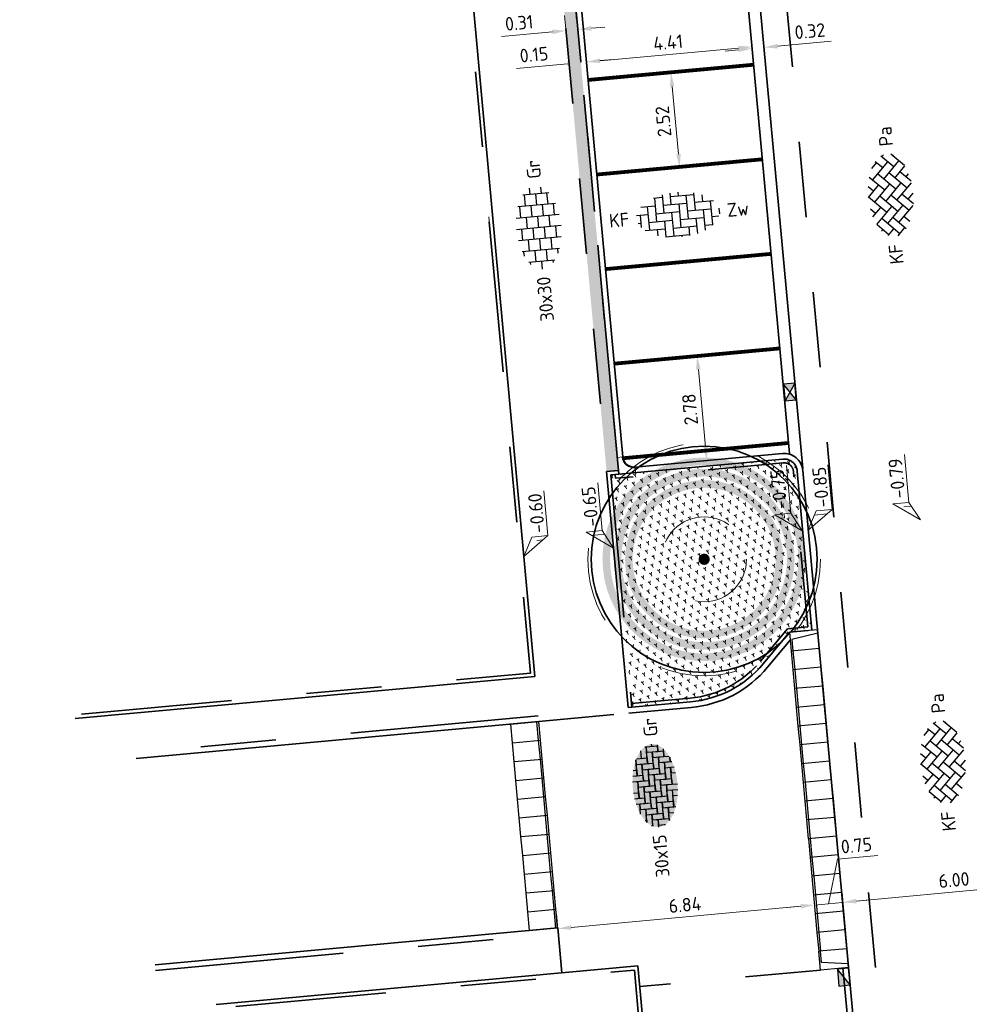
# Model space of a CAD drawing. Header units: metres. Extents: x 126075 to 126745, y 502461 to 502767.
# Tile 82 of 94: x 126645 to 126671, y 502651 to 502677. Entities that reach past the tile are written whole.
import ezdxf
from ezdxf.enums import TextEntityAlignment as Align

# ---------------------------------------------------------------- set-up
doc = ezdxf.new("R2010")
doc.units = ezdxf.units.M
doc.header["$PDSIZE"] = 1
for name, pattern in [('NLCS-HIDDEN', [4, 2, -2]), ('VH-OPSLUITBAND-SO', [10, 4, -2, 2, -2]), ('VH-OPSLUITBAND_VARIANT01-SO', [14, 8, -2, 2, -2]), ('VH-TROTTOIRBAND-SO', [15, 5, -2, 2, -2, 2, -2]), ('VW-21-21_STREEP', [0.42, 0.21, -0.21]), ('ZZ-CENTER-SO', [8, 5, -1, 1, -1]), ('ZZ-HIDDEN-SO', [4, 2, -2])]:
    doc.linetypes.add(name, pattern=pattern)
doc.layers.get('0').update_dxf_attribs({"linetype": 'CONTINUOUS'})
doc.layers.get('DEFPOINTS').update_dxf_attribs({"linetype": 'CONTINUOUS'})
doc.layers.add('N-GV-GR-BOOM-BESCHERMDEWORTELRUIMTE-GN', color=7, linetype='NLCS-HIDDEN', lineweight=0, plot=False)
doc.layers.add('N-GV-GR-BOOM_SOORT-V', color=7, linetype='CONTINUOUS', lineweight=18, true_color=0x025a01)
doc.layers.add('N-WE-VH-OPENVERHARDING_BETONSTRAATSTEEN_KEIFORMAAT-V', color=7, linetype='CONTINUOUS', lineweight=18, true_color=0xcdcdcd)
for name, color, linetype, lineweight in [('N-WE-GR-BEPLANTING-A-200', 92, 'CONTINUOUS', 18), ('N-WE-GR-BOOM-S', 90, 'CONTINUOUS', 25), ('N-WE-RI-HWA_KOLK-S-200', 154, 'CONTINUOUS', 25), ('N-WE-VH-GOOT_BSS_ACHTERKANT-G', 170, 'CONTINUOUS', 35), ('N-WE-VH-GOOT_BSS_VOORKANT-G', 170, 'CONTINUOUS', 35), ('N-WE-VH-KANTOPSLUITING_BETONRUG-G', 7, 'ZZ-HIDDEN-SO', 35), ('N-WE-VH-KANTOPSLUITING_ELEMENT_INRIT-S', 40, 'CONTINUOUS', 25), ('N-WE-VH-KANTOPSLUITING_OPSLUITBAND_100X200-G', 150, 'VH-OPSLUITBAND-SO', 35), ('N-WE-VH-KANTOPSLUITING_OPSLUITBAND_150X250-G', 150, 'VH-OPSLUITBAND_VARIANT01-SO', 35), ('N-WE-VH-KANTOPSLUITING_TROTTOIRBAND_130X150_250-G', 210, 'VH-TROTTOIRBAND-SO', 35), ('N-WE-VH-KANTOPSLUITING_TROTTOIRBAND_130X150_250_HOEKBLOK-S', 210, 'CONTINUOUS', 25), ('N-WE-VH-KANTOPSLUITING_VOORKANTBAND-G', 50, 'CONTINUOUS', 35), ('N-WE-VH-MATERIAALGRENS-G', 7, 'ZZ-HIDDEN-SO', 35), ('N-WE-VH-OPENVERHARDING_BETONSTRAATSTEEN_KEIFORMAAT_ELLEBOOGVERBAND-S-200', 252, 'CONTINUOUS', 25), ('N-WE-VH-OPENVERHARDING_BETONSTRAATSTEEN_KEIFORMAAT_KEPERVERBAND-S-200', 252, 'CONTINUOUS', 25), ('N-WE-VH-OPENVERHARDING_TEGEL_150X300_DIK-S-200', 252, 'CONTINUOUS', 25), ('N-WE-VH-OPENVERHARDING_TEGEL_300X300_DUN_HALFSTEENS-S-200', 252, 'CONTINUOUS', 25), ('N-WE-VW-MARKERING_PARKEERVAK-G', 7, 'VW-21-21_STREEP', 35), ('N-XX-GR-BOOM-T25', 7, 'CONTINUOUS', 25), ('X-XX-AL-HOOGTELABEL-S-200', 7, 'CONTINUOUS', 18), ('X-XX-AL-M', 7, 'CONTINUOUS', 18), ('X-XX-AL-VERWIJZING_DOORSNEDE-G', 7, 'ZZ-CENTER-SO', 18)]:
    doc.layers.add(name, color=color, linetype=linetype, lineweight=lineweight)
doc.styles.add('NLCS-ISO', font='NLCS-ISO.ttf')
doc.styles.add('NLCS-ISO-M200-T18', font='NLCS-ISO.ttf', dxfattribs={"height": 0.36})
doc.styles.add('NLCS-ISO-M200-T25', font='NLCS-ISO.ttf', dxfattribs={"height": 0.5})
doc.dimstyles.new('NLCS-M200-T18-PIJL_L2_H1', dxfattribs={"dimscale": 0.2, "dimtxt": 2.5, "dimasz": 1.8, "dimexe": 2, "dimexo": 2, "dimgap": 0.7, "dimtad": 1, "dimzin": 0, "dimdsep": 46, "dimtxsty": 'NLCS-ISO-M200-T18', "dimcen": 0, "dimdle": 2, "dimclrd": 256, "dimclre": 256, "dimclrt": 10, "dimadec": 1, "dimazin": 0, "dimtfac": 1, "dimtdec": 3, "dimtofl": 0, "dimtmove": 0, "dimatfit": 3, "dimfxl": 2, "dimfxlon": 1, "dimtfillclr": 256, "dimtolj": 1, "dimtzin": 0, "dimlwd": -1, "dimlwe": -1, "dimarcsym": 0})
pattern_1 = [(0, (0, 0), (0, 6.985), [5.08, -1.905]), (90, (0, 0), (-6.985, 4e-16), [5.08, -1.905])]

# ---------------------------------------------------------------- blocks, each defined once
blk = doc.blocks.new('SVH-TROTTOIRBAND HOEKBLOK_130 150X250_R300_H90INW_VB-MM')
at = {"linetype": 'Continuous', "lineweight": 0}
blk.add_lwpolyline([(450, 150), (450, -300), (300, -300, 0.414214), (0, 0), (0, 150)], format="xyb", close=True, dxfattribs=at)
blk.add_arc((0, -300), 320, 0, 90, dxfattribs=at)
blk = doc.blocks.new('SVH-INRITELEMENT_130 150_180X750X500_LINKS')
for p, q in [((0, 0), (0, 0.75)), ((0, 0.75), (0.5, 0.75)), ((0.095, 0), (0.2, 0.7)), ((0.2, 0.7), (0.5, 0.7)), ((0.5, 0), (0.5, 0.75)), ((0, 0), (0.5, 0))]:
    blk.add_line(p, q)
blk = doc.blocks.new('SVH-INRITELEMENT_130 150_180X750X500_RECHTS')
for p, q in [((0, 0), (0, 0.75)), ((0.5, 0.75), (0, 0.75)), ((0.3, 0.7), (0, 0.7)), ((0.405, 0), (0.3, 0.7)), ((0.5, 0), (0.5, 0.75)), ((0.5, 0), (0, 0))]:
    blk.add_line(p, q)
blk = doc.blocks.new('SVH-INRITELEMENT_130 150_180X750X500_MIDDEN')
for p, q in [((0, 0), (0, 0.75)), ((0.5, 0.75), (0, 0.75)), ((0.5, 0.7), (0, 0.7)), ((0.5, 0), (0.5, 0.75)), ((0.5, 0), (0, 0))]:
    blk.add_line(p, q)
blk = doc.blocks.new('SVH-BSS_KEIFORMAAT_ELLEBOOG-SO')
for p, q in [((-1.87, 2.81), (-1.87, 0.39)), ((-0.82, 2.94), (-0.82, 1.44)), ((0.23, 2.97), (0.23, 2.49)), ((2.33, 2.7), (2.33, 0.39)), ((-4.84, 1.44), (-2.92, 1.44)), ((-3.97, 1.44), (-3.97, -1.71)), ((-3.04, 2.49), (-1.87, 2.49)), ((-2.92, 2.49), (-2.92, -0.66)), ((-1.87, 1.44), (1.28, 1.44)), ((-0.82, 2.49), (2.33, 2.49)), ((0.23, 1.44), (0.23, -1.71)), ((1.28, 2.49), (1.28, -0.66)), ((2.33, 1.44), (4.84, 1.44)), ((3.38, 2.35), (3.38, 1.44)), ((4.43, 1.44), (4.43, -1.71)), ((-5.48, 0.39), (-3.97, 0.39)), ((-5.02, 0.39), (-5.02, -1.24)), ((-2.92, 0.39), (0.23, 0.39)), ((-0.82, 0.39), (-0.82, -2.76)), ((1.28, 0.39), (4.43, 0.39)), ((3.38, 0.39), (3.38, -2.35)), ((5.48, 0.39), (5.48, -0.39)), ((-5.39, -0.66), (-5.02, -0.66)), ((-3.97, -0.66), (-0.82, -0.66)), ((-1.87, -0.66), (-1.87, -2.8)), ((0.23, -0.66), (3.38, -0.66)), ((2.33, -0.66), (2.33, -2.71)), ((4.43, -0.66), (5.39, -0.66)), ((-4.52, -1.71), (-1.87, -1.71)), ((-2.92, -1.71), (-2.92, -2.53)), ((-0.82, -1.71), (2.33, -1.71)), ((1.28, -1.71), (1.28, -2.9)), ((3.38, -1.71), (4.52, -1.71)), ((-1.87, -2.76), (1.28, -2.76)), ((0.23, -2.76), (0.23, -2.97))]:
    blk.add_line(p, q)
at = {"style": 'NLCS-ISO'}
blk.add_attdef('FORMAAT', text='', height=1.8, dxfattribs=at).set_placement((-6.53, 0), align=Align.MIDDLE_RIGHT)
blk.add_attdef('KLEUR', text='', height=1.8, dxfattribs=at).set_placement((6.53, 0), align=Align.MIDDLE_LEFT)
at = {"style": 'NLCS-ISO', "flags": 1}
blk.add_attdef('FUNCTIE', text='', height=1.8, dxfattribs=at).set_placement((0, -3.98), align=Align.TOP_CENTER)
blk = doc.blocks.new('SVH-BSS_KEIFORMAAT_KEPER-SO')
for p, q in [((-2.62, 2.62), (-1.48, 1.48)), ((-2.23, 0.74), (0.01, 2.97)), ((-2.23, 2.23), (-1.61, 2.85)), ((-0.01, 2.97), (1.48, 1.48)), ((0.74, 2.23), (1.39, 2.88)), ((0.74, 0.74), (2.62, 2.62)), ((-5.2, 0.74), (-3.76, 2.18)), ((-5.2, -0.74), (-2.97, 1.48)), ((-4.61, 1.64), (-4.45, 1.48)), ((-3.7, 2.21), (-1.48, 0)), ((-2.23, -0.74), (0, 1.48)), ((-0.74, 2.23), (1.48, 0)), ((0.74, -0.74), (2.97, 1.48)), ((2.23, 2.23), (4.45, 0)), ((3.71, 0.74), (4.61, 1.64)), ((3.76, 2.18), (4.45, 1.48)), ((3.76, 2.18), (4.45, 1.48)), ((-5.3, 0.84), (-4.45, 0)), ((-4.61, -1.64), (-2.97, 0)), ((-3.71, 0.74), (-1.48, -1.48)), ((-2.23, -2.23), (0, 0)), ((-0.74, 0.74), (1.48, -1.48)), ((0.74, -2.23), (2.97, 0)), ((2.23, 0.74), (4.45, -1.48)), ((3.71, -0.74), (5.3, 0.84)), ((5.2, 0.74), (5.45, 0.49)), ((-5.45, -0.49), (-4.45, -1.48)), ((-3.71, -0.74), (-1.61, -2.85)), ((-0.74, -0.74), (1.39, -2.88)), ((2.23, -0.74), (3.7, -2.21)), ((3.76, -2.18), (5.45, -0.49)), ((5.2, -0.74), (5.3, -0.84)), ((-3.7, -2.21), (-2.97, -1.48)), ((-1.39, -2.88), (0, -1.48)), ((-0.74, -2.23), (0.01, -2.97)), ((1.61, -2.85), (2.97, -1.48)), ((2.23, -2.23), (2.62, -2.62)), ((-0.01, -2.97), (0, -2.97))]:
    blk.add_line(p, q)
at = {"style": 'NLCS-ISO'}
blk.add_attdef('FORMAAT', text='', height=1.8, dxfattribs=at).set_placement((-6.53, 0), align=Align.MIDDLE_RIGHT)
blk.add_attdef('KLEUR', text='', height=1.8, dxfattribs=at).set_placement((6.53, 0), align=Align.MIDDLE_LEFT)
at = {"style": 'NLCS-ISO', "flags": 1}
blk.add_attdef('FUNCTIE', text='', height=1.8, dxfattribs=at).set_placement((0, -3.98), align=Align.TOP_CENTER)
blk = doc.blocks.new('SVH-TEGEL_300X300_DUN_HALFST-SO')
for p, q in [((-1.5, -2.86), (-1.5, 2.86)), ((0, -2.98), (0, 2.98)), ((1.5, -2.86), (1.5, 2.86)), ((-4.77, 1.5), (-4.5, 1.5)), ((-4.5, -1.73), (-4.5, 1.73)), ((-3.61, 2.25), (-3, 2.25)), ((-3, -2.5), (-3, 2.5)), ((-3, 1.5), (-1.5, 1.5)), ((-1.5, 2.25), (0, 2.25)), ((0, 1.5), (1.5, 1.5)), ((1.5, 2.25), (3, 2.25)), ((3, -2.5), (3, 2.5)), ((3, 1.5), (4.5, 1.5)), ((4.5, -1.73), (4.5, 1.73)), ((-5.53, 0), (-4.5, 0)), ((-4.5, 0.75), (-3, 0.75)), ((-3, 0), (-1.5, 0)), ((-1.5, 0.75), (0, 0.75)), ((0, 0), (1.5, 0)), ((1.5, 0.75), (3, 0.75)), ((3, 0), (4.5, 0)), ((4.5, 0.75), (5.35, 0.75)), ((-4.5, -0.75), (-3, -0.75)), ((-1.5, -0.75), (0, -0.75)), ((1.5, -0.75), (3, -0.75)), ((4.5, -0.75), (5.35, -0.75)), ((-4.77, -1.5), (-4.5, -1.5)), ((-3.61, -2.25), (-3, -2.25)), ((-3, -1.5), (-1.5, -1.5)), ((-1.5, -2.25), (0, -2.25)), ((0, -1.5), (1.5, -1.5)), ((1.5, -2.25), (3, -2.25)), ((3, -1.5), (4.5, -1.5))]:
    blk.add_line(p, q)
at = {"style": 'NLCS-ISO'}
blk.add_attdef('FORMAAT', text='', height=1.8, dxfattribs=at).set_placement((-6.53, 0), align=Align.MIDDLE_RIGHT)
blk.add_attdef('KLEUR', text='', height=1.8, dxfattribs=at).set_placement((6.53, 0), align=Align.MIDDLE_LEFT)
at = {"style": 'NLCS-ISO', "flags": 1}
blk.add_attdef('FUNCTIE', text='', height=1.8, dxfattribs=at).set_placement((0, -3.98), align=Align.TOP_CENTER)
blk = doc.blocks.new('*D71')
at = {"layer": 'DEFPOINTS', "color": 0, "transparency": 16777216}
for p in [(126664.9, 502676.661), (126664.944, 502676.185), (126660.552, 502675.781)]:
    blk.add_point(p, dxfattribs=at)
at = {"layer": 'X-XX-AL-M', "transparency": 16777216}
for p, q in [((126664.907, 502676.583), (126664.863, 502677.06)), ((126660.515, 502676.179), (126660.472, 502676.655)), ((126660.867, 502676.29), (126664.541, 502676.628))]:
    blk.add_line(p, q, dxfattribs=at)
for points in [[(126664.536, 502676.688), (126664.547, 502676.569), (126664.9, 502676.661)], [(126660.861, 502676.35), (126660.872, 502676.23), (126660.508, 502676.257)]]:
    blk.add_solid(points, dxfattribs=at)
at = {"layer": 'X-XX-AL-M', "color": 10, "transparency": 16777216, "insert": (126662.675, 502676.778), "char_height": 0.36, "attachment_point": 5, "rotation": 5.2603, "style": 'NLCS-ISO-M200-T18'}
blk.add_mtext('\\A1;4.41', dxfattribs=at)
blk = doc.blocks.new('*D72')
at = {"layer": 'DEFPOINTS', "color": 0, "transparency": 16777216}
for p in [(126665.213, 502676.69), (126664.9, 502676.661), (126665.218, 502676.643)]:
    blk.add_point(p, dxfattribs=at)
at = {"layer": 'X-XX-AL-M', "transparency": 16777216}
for p, q in [((126665.576, 502676.676), (126667.002, 502676.807)), ((126664.545, 502676.581), (126664.187, 502676.548)), ((126664.904, 502676.614), (126664.941, 502676.216)), ((126665.218, 502676.643), (126665.254, 502676.245))]:
    blk.add_line(p, q, dxfattribs=at)
for points in [[(126665.571, 502676.736), (126665.582, 502676.616), (126665.218, 502676.643)], [(126664.54, 502676.641), (126664.551, 502676.522), (126664.904, 502676.614)]]:
    blk.add_solid(points, dxfattribs=at)
at = {"layer": 'X-XX-AL-M', "color": 10, "transparency": 16777216, "insert": (126666.439, 502677.077), "char_height": 0.36, "attachment_point": 5, "rotation": 5.2603, "style": 'NLCS-ISO-M200-T18'}
blk.add_mtext('\\A1;0.32', dxfattribs=at)
blk = doc.blocks.new('*D73')
at = {"layer": 'DEFPOINTS', "color": 0, "transparency": 16777216}
for p in [(126660.359, 502676.246), (126660.359, 502676.243), (126660.508, 502676.257)]:
    blk.add_point(p, dxfattribs=at)
at = {"layer": 'X-XX-AL-M', "transparency": 16777216}
for p, q in [((126660.359, 502676.246), (126660.322, 502676.644)), ((126660.508, 502676.26), (126660.471, 502676.658)), ((126660, 502676.213), (126658.646, 502676.088)), ((126660.866, 502676.293), (126661.225, 502676.326))]:
    blk.add_line(p, q, dxfattribs=at)
for points in [[(126659.995, 502676.273), (126660.006, 502676.153), (126660.359, 502676.246)], [(126660.861, 502676.352), (126660.872, 502676.233), (126660.508, 502676.26)]]:
    blk.add_solid(points, dxfattribs=at)
at = {"layer": 'X-XX-AL-M', "color": 10, "transparency": 16777216, "insert": (126659.114, 502676.453), "char_height": 0.36, "attachment_point": 5, "rotation": 5.2603, "style": 'NLCS-ISO-M200-T18'}
blk.add_mtext('\\A1;0.15', dxfattribs=at)
blk = doc.blocks.new('*D74')
at = {"layer": 'DEFPOINTS', "color": 0, "transparency": 16777216}
for p in [(126659.965, 502677.089), (126660.045, 502676.217), (126660.359, 502676.246)]:
    blk.add_point(p, dxfattribs=at)
at = {"layer": 'X-XX-AL-M', "transparency": 16777216}
for p, q in [((126660.001, 502676.691), (126659.928, 502677.487)), ((126660.315, 502676.719), (126660.242, 502677.516)), ((126659.606, 502677.056), (126658.252, 502676.931)), ((126660.637, 502677.151), (126660.995, 502677.184))]:
    blk.add_line(p, q, dxfattribs=at)
for points in [[(126660.631, 502677.211), (126660.642, 502677.091), (126660.278, 502677.118)], [(126659.601, 502677.116), (126659.612, 502676.996), (126659.965, 502677.089)]]:
    blk.add_solid(points, dxfattribs=at)
at = {"layer": 'X-XX-AL-M', "color": 10, "transparency": 16777216, "insert": (126658.72, 502677.296), "char_height": 0.36, "attachment_point": 5, "rotation": 5.2603, "style": 'NLCS-ISO-M200-T18'}
blk.add_mtext('\\A1;0.31', dxfattribs=at)
blk = doc.blocks.new('SVH-TEGEL_150X300_DIK_ELLEBOOG-SO')
h = blk.add_hatch(color=254)
h.dxf.hatch_style = 1
edge = h.paths.add_edge_path()
edge.add_ellipse((0, 0), major_axis=(-5.53, 0), ratio=0.538462, start_angle=0, end_angle=360)
for p, q in [((-2.25, 2.72), (-2.25, 1.5)), ((-2.25, 2.72), (-2.25, 2.25)), ((-1.5, 2.86), (-1.5, 1.5)), ((-1.5, 2.86), (-1.5, 2.25)), ((-0.75, 2.95), (-0.75, 2.25)), ((-0.75, 2.95), (-0.75, 2.25)), ((0.75, 2.95), (0.75, 1.5)), ((0.75, 2.95), (0.75, 2.25)), ((1.5, 2.86), (1.5, 1.5)), ((1.5, 2.86), (1.5, 2.25)), ((2.25, 2.72), (2.25, 2.25)), ((2.25, 2.72), (2.25, 2.25)), ((-4.77, 1.5), (-3.75, 1.5)), ((-4.5, 1.5), (-4.77, 1.5)), ((-4.5, 1.73), (-4.5, 1.5)), ((-4.5, 1.73), (-4.5, 1.5)), ((-4.5, 1.5), (-3, 1.5)), ((-3, 1.5), (-3.75, 1.5)), ((-3.75, 1.5), (-3.75, 0)), ((-3.75, 1.5), (-3.75, 0.75)), ((-3.61, 2.25), (-3, 2.25)), ((-3.61, 2.25), (-2.25, 2.25)), ((-2.25, 2.25), (-3, 2.25)), ((-3, 2.25), (-3, 0.75)), ((-3, 2.25), (-3, 1.5)), ((-3, 1.5), (-3, 0)), ((-2.25, 2.25), (-2.25, 0.75)), ((-2.25, 1.5), (-2.25, 0.75)), ((-2.25, 1.5), (-0.75, 1.5)), ((-1.5, 1.5), (-2.25, 1.5)), ((-1.5, 2.25), (-1.5, 1.5)), ((-1.5, 2.25), (0, 2.25)), ((-0.75, 2.25), (-1.5, 2.25)), ((-1.5, 1.5), (0, 1.5)), ((-0.75, 2.25), (0.75, 2.25)), ((0, 1.5), (-0.75, 1.5)), ((-0.75, 1.5), (-0.75, 0)), ((-0.75, 1.5), (-0.75, 0.75)), ((0.75, 2.25), (0, 2.25)), ((0, 2.25), (0, 0.75)), ((0, 2.25), (0, 1.5)), ((0, 1.5), (0, 0)), ((0.75, 2.25), (0.75, 0.75)), ((0.75, 1.5), (0.75, 0.75)), ((0.75, 1.5), (2.25, 1.5)), ((1.5, 1.5), (0.75, 1.5)), ((1.5, 2.25), (1.5, 1.5)), ((1.5, 2.25), (3, 2.25)), ((2.25, 2.25), (1.5, 2.25)), ((1.5, 1.5), (3, 1.5)), ((2.25, 2.25), (3.61, 2.25)), ((2.25, 1.5), (2.25, 0.75)), ((3, 1.5), (2.25, 1.5)), ((2.25, 1.5), (2.25, 0)), ((3, 2.25), (3, 1.5)), ((3.61, 2.25), (3, 2.25)), ((3, 2.25), (3, 0.75)), ((3, 1.5), (3, 0)), ((3.75, 2.18), (3.75, 0.75)), ((3.75, 1.5), (3.75, 0.75)), ((3.75, 1.5), (4.77, 1.5)), ((-5.35, 0.75), (-4.5, 0.75)), ((-5.25, 0.75), (-5.35, 0.75)), ((-5.25, 0.93), (-5.25, 0.75)), ((-5.25, 0.93), (-5.25, 0.75)), ((-5.25, 0.75), (-3.75, 0.75)), ((-3.75, 0.75), (-4.5, 0.75)), ((-4.5, 0.75), (-4.5, -0.75)), ((-4.5, 0.75), (-4.5, 0)), ((-3.75, 0.75), (-3.75, -0.75)), ((-2.25, 0.75), (-3, 0.75)), ((-3, 0.75), (-3, 0)), ((-3, 0.75), (-1.5, 0.75)), ((-2.25, 0.75), (-0.75, 0.75)), ((-0.75, 0.75), (-1.5, 0.75)), ((-1.5, 0.75), (-1.5, -0.75)), ((-1.5, 0.75), (-1.5, 0)), ((-0.75, 0.75), (-0.75, -0.75)), ((0, 0), (-0.75, 0)), ((0, 0.75), (1.5, 0.75)), ((0, 0.75), (0, 0)), ((0.75, 0.75), (0, 0.75)), ((0, 0), (1.5, 0)), ((0.75, 0.75), (2.25, 0.75)), ((1.5, 0), (0.75, 0)), ((1.5, 0.75), (1.5, 0)), ((2.25, 0.75), (1.5, 0.75)), ((1.5, 0.75), (1.5, -0.75)), ((1.5, 0), (1.5, -1.5)), ((2.25, 0.75), (2.25, -0.75)), ((2.25, 0), (2.25, -0.75)), ((2.25, 0), (3.75, 0)), ((3, 0), (2.25, 0)), ((3, 0.75), (3, 0)), ((3, 0.75), (4.5, 0.75)), ((3.75, 0.75), (3, 0.75)), ((3, 0), (4.5, 0)), ((3.75, 0.75), (5.25, 0.75)), ((3.75, 0), (3.75, -0.75)), ((4.5, 0), (3.75, 0)), ((3.75, 0), (3.75, -1.5)), ((4.5, 0.75), (4.5, 0)), ((5.25, 0.75), (4.5, 0.75)), ((4.5, 0.75), (4.5, -0.75)), ((4.5, 0), (4.5, -1.5)), ((5.25, 0.93), (5.25, 0.75)), ((5.25, 0.75), (5.25, -0.75)), ((5.25, 0), (5.25, -0.75)), ((5.25, 0), (5.53, 0)), ((-5.53, 0), (-5.25, 0)), ((-5.53, 0), (-4.5, 0)), ((-5.25, -0.75), (-5.35, -0.75)), ((-5.35, -0.75), (-5.25, -0.75)), ((-4.5, 0), (-5.25, 0)), ((-5.25, 0), (-5.25, -0.93)), ((-5.25, 0), (-5.25, -0.75)), ((-5.25, -0.75), (-5.25, -0.93)), ((-4.5, 0), (-4.5, -1.5)), ((-3.75, -0.75), (-4.5, -0.75)), ((-4.5, -0.75), (-4.5, -1.5)), ((-4.5, -0.75), (-3, -0.75)), ((-3, 0), (-3.75, 0)), ((-3.75, 0), (-3.75, -0.75)), ((-3.75, 0), (-2.25, 0)), ((-3.75, -0.75), (-2.25, -0.75)), ((-3, 0), (-1.5, 0)), ((-2.25, -0.75), (-3, -0.75)), ((-3, -0.75), (-3, -2.25)), ((-3, -0.75), (-3, -1.5)), ((-1.5, 0), (-2.25, 0)), ((-2.25, 0), (-2.25, -1.5)), ((-2.25, 0), (-2.25, -0.75)), ((-2.25, -0.75), (-2.25, -2.25)), ((-1.5, 0), (-1.5, -1.5)), ((-0.75, -0.75), (-1.5, -0.75)), ((-1.5, -0.75), (-1.5, -1.5)), ((-1.5, -0.75), (0, -0.75)), ((-0.75, 0), (-0.75, -0.75)), ((-0.75, 0), (0.75, 0)), ((-0.75, -0.75), (0.75, -0.75)), ((0, -0.75), (0, -1.5)), ((0.75, -0.75), (0, -0.75)), ((0, -0.75), (0, -2.25)), ((0.75, 0), (0.75, -0.75)), ((0.75, 0), (0.75, -1.5)), ((0.75, -0.75), (0.75, -2.25)), ((1.5, -0.75), (1.5, -1.5)), ((1.5, -0.75), (3, -0.75)), ((2.25, -0.75), (1.5, -0.75)), ((2.25, -0.75), (3.75, -0.75)), ((3, -0.75), (3, -1.5)), ((3.75, -0.75), (3, -0.75)), ((3, -0.75), (3, -2.25)), ((3.75, -0.75), (3.75, -2.18)), ((4.5, -0.75), (4.5, -1.5)), ((4.5, -0.75), (5.35, -0.75)), ((5.25, -0.75), (4.5, -0.75)), ((5.25, -0.75), (5.35, -0.75)), ((-4.5, -1.5), (-4.77, -1.5)), ((-4.77, -1.5), (-3.75, -1.5)), ((-4.5, -1.5), (-3, -1.5)), ((-3, -1.5), (-3.75, -1.5)), ((-3.75, -1.5), (-3.75, -2.18)), ((-3.75, -1.5), (-3.75, -2.18)), ((-3, -1.5), (-3, -2.5)), ((-2.25, -2.25), (-3, -2.25)), ((-3, -2.25), (-3, -2.5)), ((-3, -2.25), (-1.5, -2.25)), ((-1.5, -1.5), (-2.25, -1.5)), ((-2.25, -1.5), (-2.25, -2.25)), ((-2.25, -1.5), (-0.75, -1.5)), ((-2.25, -2.25), (-0.75, -2.25)), ((-1.5, -1.5), (0, -1.5)), ((-1.5, -2.25), (-1.5, -2.86)), ((-0.75, -1.5), (-0.75, -2.25)), ((0, -1.5), (-0.75, -1.5)), ((-0.75, -1.5), (-0.75, -2.95)), ((0, -1.5), (0, -2.98)), ((0.75, -2.25), (0, -2.25)), ((0, -2.25), (0, -2.98)), ((0, -2.25), (1.5, -2.25)), ((1.5, -1.5), (0.75, -1.5)), ((0.75, -1.5), (0.75, -2.25)), ((0.75, -1.5), (2.25, -1.5)), ((0.75, -2.25), (2.25, -2.25)), ((1.5, -1.5), (3, -1.5)), ((1.5, -2.25), (1.5, -2.86)), ((2.25, -2.25), (1.5, -2.25)), ((1.5, -2.25), (1.5, -2.86)), ((2.25, -1.5), (2.25, -2.25)), ((3, -1.5), (2.25, -1.5)), ((2.25, -1.5), (2.25, -2.72)), ((2.25, -2.25), (2.25, -2.72)), ((3, -1.5), (3, -2.5)), ((3, -2.25), (3, -2.5)), ((3, -2.25), (3.61, -2.25)), ((3.61, -2.25), (3, -2.25)), ((3.75, -1.5), (3.75, -2.18)), ((3.75, -1.5), (4.77, -1.5)), ((4.5, -1.5), (3.75, -1.5)), ((4.5, -1.5), (4.77, -1.5))]:
    blk.add_line(p, q)
at = {"style": 'NLCS-ISO'}
blk.add_attdef('FORMAAT', text='', height=1.8, dxfattribs=at).set_placement((-6.53, 0), align=Align.MIDDLE_RIGHT)
blk.add_attdef('KLEUR', text='', height=1.8, dxfattribs=at).set_placement((6.53, 0), align=Align.MIDDLE_LEFT)
at = {"style": 'NLCS-ISO', "flags": 1}
blk.add_attdef('FUNCTIE', text='', height=1.8, dxfattribs=at).set_placement((0, -3.98), align=Align.TOP_CENTER)
blk = doc.blocks.new('*D234')
at = {"layer": 'DEFPOINTS', "color": 0, "transparency": 16777216}
for p in [(126662.75, 502675.965), (126662.75, 502675.965), (126662.983, 502673.456)]:
    blk.add_point(p, dxfattribs=at)
at = {"layer": 'X-XX-AL-M', "transparency": 16777216}
for p, q in [((126662.75, 502675.965), (126662.352, 502675.928)), ((126662.949, 502673.814), (126662.784, 502675.607)), ((126662.983, 502673.456), (126662.584, 502673.419))]:
    blk.add_line(p, q, dxfattribs=at)
for points in [[(126662.724, 502675.601), (126662.843, 502675.612), (126662.75, 502675.965)], [(126662.89, 502673.809), (126663.009, 502673.82), (126662.983, 502673.456)]]:
    blk.add_solid(points, dxfattribs=at)
at = {"layer": 'X-XX-AL-M', "color": 10, "transparency": 16777216, "insert": (126662.548, 502674.681), "char_height": 0.36, "attachment_point": 5, "rotation": 95.2842, "style": 'NLCS-ISO-M200-T18'}
blk.add_mtext('\\A1;2.52', dxfattribs=at)
blk = doc.blocks.new('*D235')
at = {"layer": 'DEFPOINTS', "color": 0, "transparency": 16777216}
for p in [(126663.445, 502668.455), (126663.445, 502668.455), (126663.701, 502665.684)]:
    blk.add_point(p, dxfattribs=at)
at = {"layer": 'X-XX-AL-M', "transparency": 16777216}
for p, q in [((126663.445, 502668.455), (126663.843, 502668.492)), ((126663.668, 502666.043), (126663.478, 502668.097)), ((126663.701, 502665.684), (126664.1, 502665.721))]:
    blk.add_line(p, q, dxfattribs=at)
for points in [[(126663.418, 502668.091), (126663.538, 502668.102), (126663.445, 502668.455)], [(126663.608, 502666.037), (126663.728, 502666.048), (126663.701, 502665.684)]]:
    blk.add_solid(points, dxfattribs=at)
at = {"layer": 'X-XX-AL-M', "color": 10, "transparency": 16777216, "insert": (126663.255, 502667.04), "char_height": 0.36, "attachment_point": 5, "rotation": 95.2842, "style": 'NLCS-ISO-M200-T18'}
blk.add_mtext('\\A1;2.78', dxfattribs=at)
blk = doc.blocks.new('*D279')
at = {"layer": 'DEFPOINTS', "color": 0, "transparency": 16777216}
for p in [(126672.995, 502657.602), (126667.02, 502657.049), (126673.281, 502654.51)]:
    blk.add_point(p, dxfattribs=at)
at = {"layer": 'X-XX-AL-M', "transparency": 16777216}
for p, q in [((126673.244, 502654.908), (126673.318, 502654.112)), ((126667.664, 502653.991), (126672.923, 502654.477)), ((126667.269, 502654.356), (126667.342, 502653.559))]:
    blk.add_line(p, q, dxfattribs=at)
for points in [[(126672.917, 502654.537), (126672.928, 502654.417), (126673.281, 502654.51)], [(126667.658, 502654.05), (126667.67, 502653.931), (126667.306, 502653.957)]]:
    blk.add_solid(points, dxfattribs=at)
at = {"layer": 'X-XX-AL-M', "color": 10, "transparency": 16777216, "insert": (126670.264, 502654.552), "char_height": 0.36, "attachment_point": 5, "rotation": 5.2842, "style": 'NLCS-ISO-M200-T18'}
blk.add_mtext('\\A1;6.00', dxfattribs=at)
blk = doc.blocks.new('*D306')
at = {"layer": 'DEFPOINTS', "color": 0, "transparency": 16777216}
for p in [(126667.02, 502657.049), (126666.559, 502653.888), (126666.581, 502653.655)]:
    blk.add_point(p, dxfattribs=at)
at = {"layer": 'X-XX-AL-M', "transparency": 16777216}
for p, q in [((126666.932, 502653.923), (126667.17, 502655.1)), ((126667.17, 502655.1), (126668.238, 502655.199)), ((126666.559, 502653.888), (126666.523, 502654.287)), ((126667.269, 502654.356), (126667.342, 502653.559)), ((126667.306, 502653.957), (126666.559, 502653.888)), ((126667.664, 502653.991), (126668.022, 502654.024)), ((126666.201, 502653.855), (126665.842, 502653.822))]:
    blk.add_line(p, q, dxfattribs=at)
for points in [[(126667.658, 502654.05), (126667.67, 502653.931), (126667.306, 502653.957)], [(126666.195, 502653.915), (126666.206, 502653.796), (126666.559, 502653.888)]]:
    blk.add_solid(points, dxfattribs=at)
at = {"layer": 'X-XX-AL-M', "color": 10, "transparency": 16777216, "insert": (126667.674, 502655.468), "char_height": 0.36, "attachment_point": 5, "rotation": 5.2842, "style": 'NLCS-ISO-M200-T18'}
blk.add_mtext('\\A1;0.75', dxfattribs=at)
blk = doc.blocks.new('*D307')
at = {"layer": 'DEFPOINTS', "color": 0, "transparency": 16777216}
for p in [(126666.581, 502653.655), (126659.745, 502653.258), (126659.757, 502653.131)]:
    blk.add_point(p, dxfattribs=at)
at = {"layer": 'X-XX-AL-M', "transparency": 16777216}
for p, q in [((126666.559, 502653.888), (126666.523, 502654.287)), ((126666.201, 502653.855), (126660.103, 502653.291)), ((126659.745, 502653.258), (126659.708, 502653.656))]:
    blk.add_line(p, q, dxfattribs=at)
for points in [[(126666.195, 502653.915), (126666.206, 502653.796), (126666.559, 502653.888)], [(126660.098, 502653.351), (126660.109, 502653.232), (126659.745, 502653.258)]]:
    blk.add_solid(points, dxfattribs=at)
at = {"layer": 'X-XX-AL-M', "color": 10, "transparency": 16777216, "insert": (126663.123, 502653.892), "char_height": 0.36, "attachment_point": 5, "rotation": 5.2842, "style": 'NLCS-ISO-M200-T18'}
blk.add_mtext('\\A1;6.84', dxfattribs=at)
blk = doc.blocks.new('SRI-KOLK_TROTTOIR-SO')
blk.add_hatch(color=256).paths.add_polyline_path([(1.125, 1.5), (-1.125, 1.5), (-1.125, 0)])
blk.add_line((-1.125, 0), (1.125, 1.5))
at = {"flags": 128}
blk.add_lwpolyline([(-1.125, 0), (1.125, 0), (1.125, 1.5), (-1.125, 1.5)], close=True, dxfattribs=at)
blk = doc.blocks.new('SRI-KOLK_STRAAT-SO')
h = blk.add_hatch(color=256)
h.dxf.hatch_style = 1
h.paths.add_polyline_path([(-1.125, 1.5), (-1.125, 0), (0, 0.75)])
h.paths.add_polyline_path([(1.125, 1.5), (0, 0.75), (1.125, 0)])
for p, q in [((-1.125, 0), (1.125, 1.5)), ((1.125, 0), (-1.125, 1.5))]:
    blk.add_line(p, q)
blk.add_lwpolyline([(-1.125, 0), (1.125, 0), (1.125, 1.5), (-1.125, 1.5)], close=True)
blk = doc.blocks.new('SZZ-HOOGTELABEL_04-SO')
h = blk.add_hatch()
h.set_pattern_fill('ANGLE', color=256)
h.set_pattern_definition(pattern_1)
h.paths.add_polyline_path([(2.46, -1.31), (0, 0), (2.46, -3.44)])
for p, q in [((0, 0), (2.46, -1.31)), ((2.46, -3.44), (0, 0)), ((2.46, -1.31), (2.46, -3.44)), ((8.4, -3.44), (2.46, -3.44))]:
    blk.add_line(p, q)
at = {"style": 'NLCS-ISO'}
blk.add_attdef('...', text='', height=1.8, dxfattribs=at).set_placement((5.55, -2.2), align=Align.MIDDLE)
blk = doc.blocks.new('SZZ-HOOGTELABEL_02-SO')
h = blk.add_hatch()
h.set_pattern_fill('ANGLE', color=256)
h.set_pattern_definition(pattern_1)
h.paths.add_polyline_path([(2.46, 3.44), (0, 0), (2.46, 1.31)])
for p, q in [((2.46, 3.44), (0, 0)), ((2.46, 1.31), (2.46, 3.44)), ((0, 0), (2.46, 1.31)), ((8.84, 1.31), (2.46, 1.31))]:
    blk.add_line(p, q)
at = {"style": 'NLCS-ISO'}
blk.add_attdef('...', text='', height=1.8, dxfattribs=at).set_placement((5.77, 2.62), align=Align.MIDDLE)
blk = doc.blocks.new('N-SGR-BOOM_BOL_3E')
h = blk.add_hatch(color=256)
h.dxf.hatch_style = 1
edge = h.paths.add_edge_path()
edge.add_arc((0, 0), 0.15, 0, 360)
at = {"layer": 'N-GV-GR-BOOM_SOORT-V', "transparency": 33554495}
h = blk.add_hatch(color=256, dxfattribs=at)
h.dxf.hatch_style = 1
h.paths.add_polyline_path([(-2.7, 0, 1), (2.7, 0, 1)])
h.paths.add_polyline_path([(2.5, 0, -1), (-2.5, 0, -1)], flags=16)
h.paths.add_polyline_path([(1.125, 0, -1), (-1.125, 0, -1)], flags=0)
h.paths.add_polyline_path([(-1.125, -1.9), (1.125, -1.9), (1.125, -1.15), (-1.125, -1.15)], flags=8)
h = blk.add_hatch(color=256, dxfattribs=at)
h.dxf.hatch_style = 1
edge = h.paths.add_edge_path(flags=16)
edge.add_arc((0, 0), 2.2, 0, 360)
edge = h.paths.add_edge_path()
edge.add_arc((0, 0), 2.4, 0, 360)
h = blk.add_hatch(color=256, dxfattribs=at)
h.dxf.hatch_style = 1
edge = h.paths.add_edge_path()
edge.add_arc((0, 0), 2.1, 0, 360)
edge = h.paths.add_edge_path(flags=16)
edge.add_arc((0, 0), 1.9, 0, 360)
at = {"lineweight": 35}
blk.add_circle((0, 0), 3, dxfattribs=at)
at = {"layer": 'N-GV-GR-BOOM-BESCHERMDEWORTELRUIMTE-GN'}
for radius in [3.09, 1.125]:
    blk.add_circle((0, 0), radius, dxfattribs=at)
at = {"layer": 'N-XX-GR-BOOM-T25', "style": 'NLCS-ISO-M200-T25'}
blk.add_attdef('SOORT', text='', height=0.5, dxfattribs=at).set_placement((0, -1.525), align=Align.MIDDLE_CENTER)

msp = doc.modelspace()

# ---------------------------------------------------------------- hatches: boundary and pattern name
at = {"layer": 'N-WE-GR-BEPLANTING-A-200', "transparency": 33554559}
h = msp.add_hatch(dxfattribs=at)
h.set_pattern_fill('AGR-BEPLANTING_SOORT_01-SO', color=256, scale=0.2, pattern_type=2)
h.set_pattern_definition([(81.70981, (126552.67594, 502551.6626), (-0.18126085, 0.14310075), [0.0577352, -0.1732052]), (141.70981, (126552.67594, 502551.6626), (-0.2145593, -0.08542613), [0.0577352, -0.1732052]), (291.70981, (126552.67594, 502551.66261), (0.181260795, -0.14310082), [0.05, -0.35])])
edge = h.paths.add_edge_path()
edge.add_arc((126665.753, 502665.371), 0.35, 5.2603, 95.2603)
edge.add_line((126665.721, 502665.72), (126661.499, 502665.331))
edge.add_line((126661.499, 502665.331), (126661.151, 502665.299))
edge.add_line((126661.151, 502665.299), (126661.715, 502659.135))
edge.add_line((126661.715, 502659.135), (126663.27, 502659.277))
edge.add_arc((126663.01, 502662.115), 2.85, 275.23, 320.23)
edge.add_line((126665.201, 502660.292), (126665.893, 502661.124))
edge.add_line((126665.893, 502661.124), (126666.491, 502661.179))
edge.add_line((126666.491, 502661.179), (126666.102, 502665.403))
at = {"layer": 'N-WE-VH-OPENVERHARDING_BETONSTRAATSTEEN_KEIFORMAAT-V', "transparency": 33554687}
h = msp.add_hatch(color=256, dxfattribs=at)
h.dxf.hatch_style = 1
h.paths.add_polyline_path([(126661.355, 502665.418), (126659.912, 502681.097), (126659.598, 502681.068), (126661.042, 502665.389)])

# ---------------------------------------------------------------- linework, layer by layer
at = {"layer": 'N-WE-VH-GOOT_BSS_ACHTERKANT-G'}
msp.add_lwpolyline([(126665.894, 502665.865), (126664.455, 502681.486)], dxfattribs=at)
at = {"layer": 'N-WE-VH-GOOT_BSS_VOORKANT-G'}
msp.add_lwpolyline([(126666.247, 502665.467), (126664.73, 502681.942)], dxfattribs=at)
at = {"layer": 'N-WE-VH-KANTOPSLUITING_BETONRUG-G'}
msp.add_lwpolyline([(126661.706, 502659.234), (126663.261, 502659.377, 0.198912), (126665.124, 502660.356), (126665.843, 502661.22), (126666.382, 502661.269), (126666.002, 502665.394, 0.414214), (126665.73, 502665.62), (126661.274, 502665.21), (126661.265, 502665.309)], format="xyb", dxfattribs=at)
at = {"layer": 'N-WE-VH-KANTOPSLUITING_BETONRUG-G', "flags": 128}
msp.add_lwpolyline([(126666.391, 502661.17), (126665.893, 502661.124)], dxfattribs=at)
at = {"layer": 'N-WE-VH-KANTOPSLUITING_OPSLUITBAND_100X200-G', "flags": 128}
for points in [[(126609.917, 502625.775), (126605.268, 502625.343), (126598.868, 502695.206), (126655.332, 502700.374), (126659.023, 502660.043), (126646.924, 502658.936)], [(126661.365, 502665.319), (126661.151, 502665.299), (126661.715, 502659.135)], [(126661.856, 502630.595), (126661.371, 502635.856), (126663.255, 502636.029), (126661.778, 502652.161), (126650.687, 502651.146)]]:
    msp.add_lwpolyline(points, dxfattribs=at)
at = {"layer": 'N-WE-VH-KANTOPSLUITING_OPSLUITBAND_150X250-G'}
msp.add_lwpolyline([(126665.893, 502661.124), (126665.201, 502660.292, -0.198912), (126663.27, 502659.277), (126661.615, 502659.125)], format="xyb", dxfattribs=at)
at = {"layer": 'N-WE-VH-KANTOPSLUITING_TROTTOIRBAND_130X150_250-G'}
msp.add_lwpolyline([(126666.491, 502661.179), (126666.102, 502665.403, 0.414214), (126665.721, 502665.72), (126661.365, 502665.319), (126659.903, 502681.196), (126664.259, 502681.598, 0.414214), (126664.576, 502681.978), (126664.299, 502684.985)], format="xyb", dxfattribs=at)
for points in [[(126659.228, 502658.907), (126648.541, 502657.929)], [(126649.07, 502652.153), (126659.757, 502653.131)], [(126668.891, 502635.111), (126667.316, 502652.217)]]:
    msp.add_lwpolyline(points, dxfattribs=at)
at = {"layer": 'N-WE-VH-KANTOPSLUITING_VOORKANTBAND-G', "flags": 128}
for points in [[(126609.926, 502625.675), (126605.178, 502625.235), (126598.759, 502695.297), (126655.422, 502700.483), (126659.132, 502659.953), (126646.933, 502658.836)], [(126661.355, 502665.418), (126661.042, 502665.389), (126661.615, 502659.125)], [(126648.555, 502657.779), (126659.242, 502658.758)], [(126659.743, 502653.28), (126649.056, 502652.302)], [(126661.955, 502630.604), (126661.48, 502635.766), (126663.364, 502635.938), (126661.869, 502652.27), (126650.678, 502651.246)]]:
    msp.add_lwpolyline(points, dxfattribs=at)
for points in [[(126674.319, 502572.558), (126671.871, 502599.148, 0.414214), (126671.382, 502599.554), (126667.423, 502599.19, -0.414214), (126667.097, 502599.461), (126665.256, 502619.462, -0.414214), (126665.527, 502619.788), (126669.435, 502620.148, 0.414214), (126669.887, 502620.691), (126669.8, 502621.637, 0.414425), (126665.448, 502625.254), (126610.579, 502620.162), (126610.08, 502625.639), (126665.427, 502630.775, 0.414002), (126669.04, 502635.125), (126666.251, 502665.417, 0.414214), (126665.707, 502665.869), (126661.799, 502665.509, -0.414214), (126661.473, 502665.78), (126660.093, 502680.762, -0.414214), (126660.365, 502681.088), (126664.273, 502681.448, 0.414214), (126664.725, 502681.992), (126664.448, 502684.999)], [(126661.632, 502658.976), (126663.284, 502659.128, 0.198912), (126665.316, 502660.196), (126665.913, 502660.913)]]:
    msp.add_lwpolyline(points, format="xyb", dxfattribs=at)
at = {"layer": 'N-WE-VH-MATERIAALGRENS-G', "flags": 128}
msp.add_lwpolyline([(126669.649, 502636.296), (126662.804, 502710.489, 0.414058), (126656.609, 502715.643), (126599.87, 502710.45, 0.4162), (126594.675, 502704.25, 0.4162)], format="xyb", dxfattribs=at)
msp.add_lwpolyline([(126661.355, 502665.418), (126659.912, 502681.097), (126659.598, 502681.068), (126661.042, 502665.389)], close=True, dxfattribs=at)
for points in [[(126659.242, 502658.758), (126661.632, 502658.976)], [(126659.743, 502653.28), (126659.852, 502652.085)], [(126666.718, 502652.162), (126661.919, 502651.722)]]:
    msp.add_lwpolyline(points, dxfattribs=at)
at = {"layer": 'N-WE-VW-MARKERING_PARKEERVAK-G', "ltscale": 5, "const_width": 0.1}
for points in [[(126660.552, 502675.781), (126664.944, 502676.185)], [(126660.783, 502673.271), (126665.175, 502673.676)], [(126661.014, 502670.762), (126665.406, 502671.166)], [(126661.245, 502668.252), (126665.637, 502668.657)], [(126661.479, 502665.743), (126665.868, 502666.147)]]:
    msp.add_lwpolyline(points, dxfattribs=at)
at = {"layer": 'X-XX-AL-VERWIJZING_DOORSNEDE-G', "flags": 128}
msp.add_lwpolyline([(126658.266, 502668.317), (126657.916, 502672.147)], dxfattribs=at)

# ---------------------------------------------------------------- block references
at = {"layer": 'N-WE-GR-BOOM-S'}
msp.add_blockref('N-SGR-BOOM_BOL_3E', (126663.632, 502663.062), dxfattribs=at)
at = {"layer": 'N-WE-RI-HWA_KOLK-S-200', "rotation": 95.26025624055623}
for name, p, xscale, yscale, zscale in [('SRI-KOLK_STRAAT-SO', (126666.058, 502667.515), 0.1999999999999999, 0.1999999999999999, 0.1999999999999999), ('SRI-KOLK_TROTTOIR-SO', (126667.487, 502651.99), 0.2, 0.2, 0.2)]:
    msp.add_blockref(name, p, dxfattribs=dict(at, xscale=xscale, yscale=yscale, zscale=zscale))
at = {"layer": 'N-WE-VH-KANTOPSLUITING_ELEMENT_INRIT-S'}
for name, p, rotation in [('SVH-INRITELEMENT_130 150_180X750X500_RECHTS', (126666.686, 502660.695), 95.26025623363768), ('SVH-INRITELEMENT_130 150_180X750X500_MIDDEN', (126666.732, 502660.197), 95.26025623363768), ('SVH-INRITELEMENT_130 150_180X750X500_MIDDEN', (126666.778, 502659.699), 95.26025623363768), ('SVH-INRITELEMENT_130 150_180X750X500_MIDDEN', (126666.824, 502659.201), 95.26025623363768), ('SVH-INRITELEMENT_130 150_180X750X500_MIDDEN', (126666.869, 502658.703), 95.26025623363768), ('SVH-INRITELEMENT_130 150_180X750X500_MIDDEN', (126658.495, 502658.689), 275.2299812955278), ('SVH-INRITELEMENT_130 150_180X750X500_MIDDEN', (126666.915, 502658.205), 95.26025623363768), ('SVH-INRITELEMENT_130 150_180X750X500_MIDDEN', (126658.54, 502658.191), 275.2299812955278), ('SVH-INRITELEMENT_130 150_180X750X500_MIDDEN', (126666.961, 502657.707), 95.26025623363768), ('SVH-INRITELEMENT_130 150_180X750X500_MIDDEN', (126658.586, 502657.693), 275.2299812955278), ('SVH-INRITELEMENT_130 150_180X750X500_MIDDEN', (126667.007, 502657.209), 95.26025623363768), ('SVH-INRITELEMENT_130 150_180X750X500_MIDDEN', (126658.631, 502657.195), 275.2299812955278), ('SVH-INRITELEMENT_130 150_180X750X500_MIDDEN', (126667.053, 502656.711), 95.26025623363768), ('SVH-INRITELEMENT_130 150_180X750X500_MIDDEN', (126658.677, 502656.698), 275.2299812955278), ('SVH-INRITELEMENT_130 150_180X750X500_MIDDEN', (126667.099, 502656.214), 95.26025623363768), ('SVH-INRITELEMENT_130 150_180X750X500_MIDDEN', (126658.723, 502656.2), 275.2299812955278), ('SVH-INRITELEMENT_130 150_180X750X500_MIDDEN', (126667.144, 502655.716), 95.26025623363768), ('SVH-INRITELEMENT_130 150_180X750X500_MIDDEN', (126658.768, 502655.702), 275.2299812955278), ('SVH-INRITELEMENT_130 150_180X750X500_MIDDEN', (126667.19, 502655.218), 95.26025623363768), ('SVH-INRITELEMENT_130 150_180X750X500_MIDDEN', (126658.814, 502655.204), 275.2299812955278), ('SVH-INRITELEMENT_130 150_180X750X500_MIDDEN', (126667.236, 502654.72), 95.26025623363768), ('SVH-INRITELEMENT_130 150_180X750X500_MIDDEN', (126658.859, 502654.706), 275.2299812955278), ('SVH-INRITELEMENT_130 150_180X750X500_MIDDEN', (126667.282, 502654.222), 95.26025623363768), ('SVH-INRITELEMENT_130 150_180X750X500_MIDDEN', (126658.905, 502654.208), 275.2299812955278), ('SVH-INRITELEMENT_130 150_180X750X500_MIDDEN', (126667.328, 502653.724), 95.26025623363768), ('SVH-INRITELEMENT_130 150_180X750X500_MIDDEN', (126658.95, 502653.71), 275.2299812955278), ('SVH-INRITELEMENT_130 150_180X750X500_MIDDEN', (126667.374, 502653.226), 95.26025623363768), ('SVH-INRITELEMENT_130 150_180X750X500_MIDDEN', (126667.419, 502652.728), 95.26025623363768), ('SVH-INRITELEMENT_130 150_180X750X500_LINKS', (126667.465, 502652.23), 95.26025623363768)]:
    msp.add_blockref(name, p, dxfattribs=dict(at, rotation=rotation))
at = {"layer": 'N-WE-VH-KANTOPSLUITING_TROTTOIRBAND_130X150_250_HOEKBLOK-S', "xscale": 0.001, "yscale": 0.001, "zscale": 0.001, "rotation": 185.2602562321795}
msp.add_blockref('SVH-TROTTOIRBAND HOEKBLOK_130 150X250_R300_H90INW_VB-MM', (126661.799, 502665.509), dxfattribs=at)
at = {"layer": 'N-WE-VH-OPENVERHARDING_BETONSTRAATSTEEN_KEIFORMAAT_ELLEBOOGVERBAND-S-200', "xscale": 0.2, "yscale": 0.2, "zscale": 0.2, "rotation": 5.22981540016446}
msp.add_blockref('SVH-BSS_KEIFORMAAT_ELLEBOOG-SO', (126662.938, 502672.205), dxfattribs=at).add_auto_attribs({'FORMAAT': 'KF', 'KLEUR': 'Zw'})
at = {"layer": 'N-WE-VH-OPENVERHARDING_BETONSTRAATSTEEN_KEIFORMAAT_KEPERVERBAND-S-200', "xscale": 0.2, "yscale": 0.2, "zscale": 0.2, "rotation": 95.2298154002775}
for p in [(126668.586, 502672.721), (126669.975, 502657.676)]:
    msp.add_blockref('SVH-BSS_KEIFORMAAT_KEPER-SO', p, dxfattribs=at).add_auto_attribs({'FORMAAT': 'KF', 'KLEUR': 'Pa'})
at = {"layer": 'N-WE-VH-OPENVERHARDING_TEGEL_150X300_DIK-S-200', "xscale": 0.2, "yscale": 0.2, "zscale": 0.2, "rotation": 94.86957678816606}
msp.add_blockref('SVH-TEGEL_150X300_DIK_ELLEBOOG-SO', (126662.33, 502657.056), dxfattribs=at).add_auto_attribs({'FORMAAT': '30x15', 'KLEUR': 'Gr'})
at = {"layer": 'N-WE-VH-OPENVERHARDING_TEGEL_300X300_DUN_HALFSTEENS-S-200', "xscale": 0.2, "yscale": 0.2, "zscale": 0.2, "rotation": 95.2298154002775}
msp.add_blockref('SVH-TEGEL_300X300_DUN_HALFST-SO', (126659.242, 502671.861), dxfattribs=at).add_auto_attribs({'FORMAAT': '30x30', 'KLEUR': 'Gr'})
at = {"layer": 'X-XX-AL-HOOGTELABEL-S-200', "xscale": 0.2, "yscale": 0.2, "zscale": 0.2}
for name, p, rotation, values in [('SZZ-HOOGTELABEL_02-SO', (126669.374, 502664.106), 95.22998129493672, {'...': '-0.79'}), ('SZZ-HOOGTELABEL_02-SO', (126666.237, 502663.816), 95.22998129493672, {'...': '-0.75'}), ('SZZ-HOOGTELABEL_04-SO', (126666.387, 502663.83), 95.2299812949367, {'...': '-0.85'}), ('SZZ-HOOGTELABEL_02-SO', (126661.228, 502663.358), 95.22998129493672, {'...': '-0.65'}), ('SZZ-HOOGTELABEL_04-SO', (126658.84, 502663.139), 95.2299812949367, {'...': '-0.60'})]:
    msp.add_blockref(name, p, dxfattribs=dict(at, rotation=rotation)).add_auto_attribs(values)

# ---------------------------------------------------------------- dimensions: what is measured, and where the dimension line sits
at = {"layer": 'X-XX-AL-M'}
for base, p1, p2, angle, picture, middle in [((126659.96466, 502677.08891), (126660.35862, 502676.24576), (126660.04495, 502676.21688), 5.26026, '*D74', (126658.72046, 502677.29572)), ((126665.21765, 502676.643159), (126664.89965, 502676.661273), (126665.213324, 502676.690153), 5.260256, '*D72', (126666.439023, 502677.076962)), ((126664.9, 502676.661), (126660.552, 502675.781), (126664.944, 502676.185), 5.2603, '*D71', (126662.675, 502676.778)), ((126660.359, 502676.246), (126660.508, 502676.257), (126660.359, 502676.243), 5.2603, '*D73', (126659.114, 502676.453))]:
    dim = msp.add_linear_dim(base=base, p1=p1, p2=p2, angle=angle, dimstyle='NLCS-M200-T18-PIJL_L2_H1', dxfattribs=at)
    dim.commit()
    dim.dimension.update_dxf_attribs({"geometry": picture, "text_midpoint": middle})
for p1, p2, distance, picture, middle in [((126662.983, 502673.456), (126662.75, 502675.965), 0, '*D234', (126662.548, 502674.681)), ((126663.701, 502665.684), (126663.445, 502668.455), 0, '*D235', (126663.255, 502667.04)), ((126667.02, 502657.049), (126672.995, 502657.602), -3.105, '*D279', (126670.264, 502654.552))]:
    dim = msp.add_aligned_dim(p1=p1, p2=p2, distance=distance, dimstyle='NLCS-M200-T18-PIJL_L2_H1', dxfattribs=at)
    dim.commit()
    dim.dimension.update_dxf_attribs({"geometry": picture, "text_midpoint": middle})
for base, p1, p2, picture, middle in [((126666.559, 502653.888), (126667.02, 502657.049), (126666.581, 502653.655), '*D306', (126667.28, 502655.431)), ((126659.745, 502653.258), (126666.581, 502653.655), (126659.757, 502653.131), '*D307', (126663.123, 502653.892))]:
    dim = msp.add_linear_dim(base=base, p1=p1, p2=p2, angle=185.2842, dimstyle='NLCS-M200-T18-PIJL_L2_H1', override={"dimtmove": 1}, dxfattribs=at)
    dim.commit()
    dim.dimension.update_dxf_attribs({"geometry": picture, "text_midpoint": middle})

doc.saveas('drawing.dxf')
